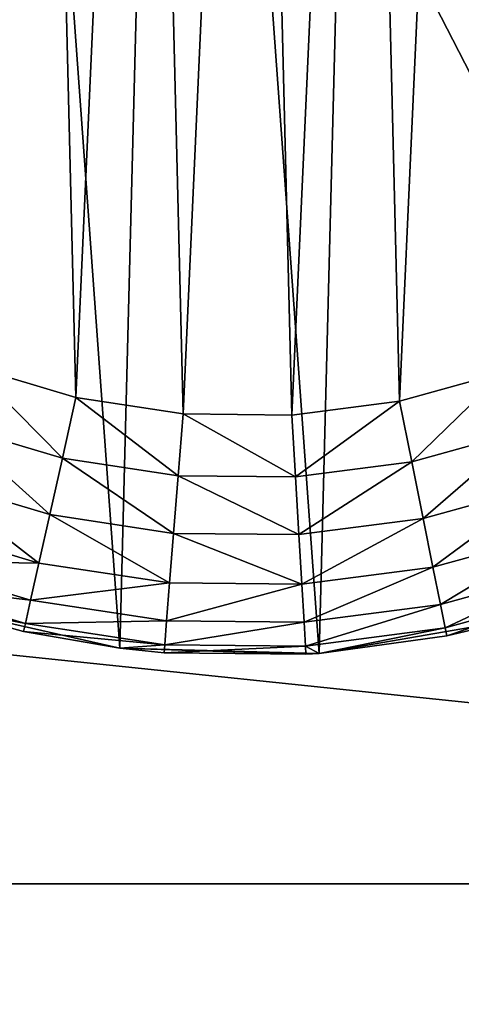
# Model space of a CAD drawing. Header units: millimetres. Extents: x -336 to 335, y 1 to 253.
# Tile 128 of 155: x 205 to 214, y 98 to 119. Entities that reach past the tile are written whole.
import ezdxf

# ---------------------------------------------------------------- set-up
doc = ezdxf.new("R2010")
doc.units = ezdxf.units.MM
doc.header["$LTSCALE"] = 25.4
doc.layers.get('0').update_dxf_attribs({"true_color": 0xff5454})

# ---------------------------------------------------------------- blocks, each defined once
blk = doc.blocks.new('COBA-ANTIQUE-III-9043.STL')
at = {"color": 39, "true_color": 0x42361f}
mesh = blk.add_polyface(dxfattribs=at)
corners = [(144.7189788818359, 252.7147064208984, 161.6610107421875), (274.2147827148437, 1.257283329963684, 161.6610107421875), (83.73816680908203, 62.23809051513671, 161.6610107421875), (335.1955871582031, 191.733901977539, 161.6610107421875)]
mesh.append_faces([[corners[k] for k in face] for face in [(0, 1, 2), (1, 0, 3)]], dxfattribs={"vtx0": -1, "color": 39})
mesh = blk.add_polyface(dxfattribs=at)
corners = [(274.2147827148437, 1.257283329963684, 167.0610046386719), (144.7189788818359, 252.7147064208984, 167.0610046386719), (83.73816680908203, 62.23809051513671, 167.0610046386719), (335.1955871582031, 191.733901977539, 167.0610046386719)]
mesh.append_faces([[corners[k] for k in face] for face in [(0, 1, 2), (1, 0, 3)]], dxfattribs={"vtx0": -1, "color": 39})
at = {"color": 250, "true_color": 0x262626}
mesh = blk.add_polyface(dxfattribs=at)
corners = [(214.2661437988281, 131.3697204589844, 151.6610107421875), (293.6553649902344, 172.1854858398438, 151.2111053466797), (123.731216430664, 84.48975372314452, 150.8110046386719)]
mesh.append_faces([[corners[k] for k in face] for face in [(0, 1, 2)]], dxfattribs={"color": 250})
mesh = blk.add_polyface(dxfattribs=at)
corners = [(293.6553649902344, 172.1854858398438, 151.2111053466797), (293.8544311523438, 172.0999908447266, 150.8110046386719), (123.731216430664, 84.48975372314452, 150.8110046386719)]
mesh.append_faces([[corners[k] for k in face] for face in [(0, 1, 2)]], dxfattribs={"color": 250})
mesh = blk.add_polyface(dxfattribs=at)
corners = [(123.731216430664, 84.48975372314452, 150.8110046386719), (294.240966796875, 171.8987731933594, 150.3789520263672), (123.670539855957, 84.0582504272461, 150.3789520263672), (293.8544311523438, 172.0999908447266, 150.8110046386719)]
mesh.append_faces([[corners[k] for k in face] for face in [(0, 1, 2), (1, 0, 3)]], dxfattribs={"vtx0": -1, "color": 250})
mesh = blk.add_polyface(dxfattribs=at)
corners = [(294.240966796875, 171.8987731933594, 150.3789520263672), (123.8842010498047, 83.87020874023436, 150.1895599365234), (123.670539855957, 84.0582504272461, 150.3789520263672), (294.2699584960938, 171.6156311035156, 150.1895599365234)]
mesh.append_faces([[corners[k] for k in face] for face in [(0, 1, 2), (1, 0, 3)]], dxfattribs={"vtx0": -1, "color": 250})
mesh = blk.add_polyface(dxfattribs=at)
corners = [(294.2699584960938, 171.6156311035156, 150.1895599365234), (123.9947280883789, 83.75549316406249, 150.1112670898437), (123.8842010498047, 83.87020874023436, 150.1895599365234)]
mesh.append_faces([[corners[k] for k in face] for face in [(0, 1, 2)]], dxfattribs={"color": 250})
mesh = blk.add_polyface(dxfattribs=at)
corners = [(294.2699584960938, 171.6156311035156, 150.1895599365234), (124.3964614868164, 83.17634582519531, 149.9609985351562), (123.9947280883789, 83.75549316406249, 150.1112670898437)]
mesh.append_faces([[corners[k] for k in face] for face in [(0, 1, 2)]], dxfattribs={"color": 250})
mesh = blk.add_polyface(dxfattribs=at)
corners = [(294.2991333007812, 171.4590301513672, 150.1112670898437), (124.3964614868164, 83.17634582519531, 149.9609985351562), (294.2699584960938, 171.6156311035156, 150.1895599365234)]
mesh.append_faces([[corners[k] for k in face] for face in [(0, 1, 2)]], dxfattribs={"color": 250})
mesh = blk.add_polyface(dxfattribs=at)
corners = [(294.5372924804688, 170.795654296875, 149.9609985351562), (124.3964614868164, 83.17634582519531, 149.9609985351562), (294.2991333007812, 171.4590301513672, 150.1112670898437)]
mesh.append_faces([[corners[k] for k in face] for face in [(0, 1, 2)]], dxfattribs={"color": 250})
mesh = blk.add_polyface(dxfattribs=at)
corners = [(294.5372924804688, 170.795654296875, 149.9609985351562), (124.6346130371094, 82.51295471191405, 150.1112670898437), (124.3964614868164, 83.17634582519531, 149.9609985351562)]
mesh.append_faces([[corners[k] for k in face] for face in [(0, 1, 2)]], dxfattribs={"color": 250})
mesh = blk.add_polyface(dxfattribs=at)
corners = [(294.5372924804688, 170.795654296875, 149.9609985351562), (124.6638031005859, 82.35636138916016, 150.1895599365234), (124.6346130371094, 82.51295471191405, 150.1112670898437)]
mesh.append_faces([[corners[k] for k in face] for face in [(0, 1, 2)]], dxfattribs={"color": 250})
mesh = blk.add_polyface(dxfattribs=at)
corners = [(294.9390258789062, 170.2165069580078, 150.1112670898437), (124.6638031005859, 82.35636138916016, 150.1895599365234), (294.5372924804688, 170.795654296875, 149.9609985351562)]
mesh.append_faces([[corners[k] for k in face] for face in [(0, 1, 2)]], dxfattribs={"color": 250})
mesh = blk.add_polyface(dxfattribs=at)
corners = [(295.0495605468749, 170.1017913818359, 150.1895599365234), (124.6638031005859, 82.35636138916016, 150.1895599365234), (294.9390258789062, 170.2165069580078, 150.1112670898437)]
mesh.append_faces([[corners[k] for k in face] for face in [(0, 1, 2)]], dxfattribs={"color": 250})
mesh = blk.add_polyface(dxfattribs=at)
corners = [(295.0495605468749, 170.1017913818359, 150.1895599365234), (124.6927947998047, 82.07321166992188, 150.3789520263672), (124.6638031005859, 82.35636138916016, 150.1895599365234), (295.2632141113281, 169.9137420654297, 150.3789520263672)]
mesh.append_faces([[corners[k] for k in face] for face in [(0, 1, 2), (1, 0, 3)]], dxfattribs={"vtx0": -1, "color": 250})
mesh = blk.add_polyface(dxfattribs=at)
corners = [(295.2025451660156, 169.4822387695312, 150.8110046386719), (124.6927947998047, 82.07321166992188, 150.3789520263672), (295.2632141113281, 169.9137420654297, 150.3789520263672), (125.0793075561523, 81.87200164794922, 150.8110046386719)]
mesh.append_faces([[corners[k] for k in face] for face in [(0, 1, 2), (1, 0, 3)]], dxfattribs={"vtx0": -1, "color": 250})
mesh = blk.add_polyface(dxfattribs=at)
corners = [(125.2787094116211, 81.786376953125, 151.2120971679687), (125.0793075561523, 81.87200164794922, 150.8110046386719), (295.2025451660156, 169.4822387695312, 150.8110046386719)]
mesh.append_faces([[corners[k] for k in face] for face in [(0, 1, 2)]], dxfattribs={"color": 250})
mesh = blk.add_polyface(dxfattribs=at)
corners = [(204.6676025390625, 122.6022796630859, 151.6610107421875), (125.2787094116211, 81.786376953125, 151.2120971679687), (295.2025451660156, 169.4822387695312, 150.8110046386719)]
mesh.append_faces([[corners[k] for k in face] for face in [(0, 1, 2)]], dxfattribs={"color": 250})
mesh = blk.add_polyface(dxfattribs=at)
corners = [(250.4668731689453, 100.9860000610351, 198.0610046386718), (-249.5331268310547, 152.9859924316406, 198.0610046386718), (-249.5331268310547, 100.9860000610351, 198.0610046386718), (250.4668731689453, 152.9859924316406, 198.0610046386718)]
mesh.append_faces([[corners[k] for k in face] for face in [(0, 1, 2), (1, 0, 3)]], dxfattribs={"vtx0": -1, "color": 250})
mesh = blk.add_polyface(dxfattribs=at)
corners = [(250.4668731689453, 152.9859924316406, 167.0610046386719), (-249.5331268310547, 100.9860000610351, 167.0610046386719), (-249.5331268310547, 152.9859924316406, 167.0610046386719), (250.4668731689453, 100.9860000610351, 167.0610046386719)]
mesh.append_faces([[corners[k] for k in face] for face in [(0, 1, 2), (1, 0, 3)]], dxfattribs={"vtx0": -1, "color": 250})
mesh = blk.add_polyface(dxfattribs=at)
corners = [(188.3795776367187, 129.610610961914, 86.66100311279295), (188.9803619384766, 121.3410568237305, 86.66100311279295), (188.2727355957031, 125.4462432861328, 86.66100311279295), (189.2967987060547, 133.6741027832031, 86.66100311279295), (190.4752807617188, 117.4528045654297, 86.66100311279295), (190.9891510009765, 137.4805755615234, 86.66100311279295), (192.7000274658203, 113.930908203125, 86.66100311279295), (193.3915863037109, 140.8837432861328, 86.66100311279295), (195.5691223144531, 110.9107055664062, 86.66100311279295), (196.4117889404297, 143.7528381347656, 86.66100311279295), (198.9723052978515, 108.5082702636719, 86.66100311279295), (199.9336853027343, 145.9776000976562, 86.66100311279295), (202.7787780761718, 106.8159255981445, 86.66100311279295), (203.8219451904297, 147.4725036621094, 86.66100311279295), (206.8422698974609, 105.8987045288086, 86.66100311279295), (207.9271240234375, 148.1801452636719, 86.66100311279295), (211.0066223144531, 105.7918548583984, 86.66100311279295), (212.0914764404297, 148.0732879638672, 86.66100311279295), (215.11181640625, 106.4994812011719, 86.66100311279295), (216.1549835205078, 147.1560668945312, 86.66100311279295), (219.0000610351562, 107.9944000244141, 86.66100311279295), (219.9614562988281, 145.4637145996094, 86.66100311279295), (222.52197265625, 110.2191543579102, 86.66100311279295), (223.3646240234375, 143.0612945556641, 86.66100311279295), (225.5421600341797, 113.0882415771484, 86.66100311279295), (226.2337188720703, 140.0410919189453, 86.66100311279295), (227.944595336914, 116.4914169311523, 86.66100311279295), (228.4584808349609, 136.5191955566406, 86.66100311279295), (229.6369476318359, 120.2978973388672, 86.66100311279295), (229.953384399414, 132.6309356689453, 86.66100311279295), (230.5541687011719, 124.3613891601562, 86.66100311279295), (230.6610260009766, 128.5257415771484, 86.66100311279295)]
mesh.append_faces([[corners[k] for k in face] for face in [(0, 1, 2), (30, 29, 31)]], dxfattribs={"vtx0": -1, "color": 250})
mesh.append_faces([[corners[k] for k in face] for face in [(1, 3, 4), (4, 5, 6), (6, 7, 8), (8, 9, 10), (10, 11, 12), (12, 13, 14), (14, 15, 16), (16, 17, 18), (18, 19, 20), (20, 21, 22), (22, 23, 24), (24, 25, 26), (26, 27, 28), (28, 29, 30)]], dxfattribs={"vtx0": -1, "vtx1": -1, "color": 250})
mesh.append_faces([[corners[k] for k in face] for face in [(1, 0, 3), (4, 3, 5), (6, 5, 7), (8, 7, 9), (10, 9, 11), (12, 11, 13), (14, 13, 15), (16, 15, 17), (18, 17, 19), (20, 19, 21), (22, 21, 23), (24, 23, 25), (26, 25, 27), (28, 27, 29)]], dxfattribs={"vtx0": -1, "vtx2": -1, "color": 250})
mesh = blk.add_polyface(dxfattribs=at)
corners = [(193.2891387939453, 125.4552612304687, 151.6609954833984), (193.4939117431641, 129.9737548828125, 151.6609954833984), (193.2335357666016, 127.7216644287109, 151.6609954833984), (193.6596069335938, 123.2186508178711, 151.6609954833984), (194.0651702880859, 132.1676788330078, 151.6609954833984), (194.3377532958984, 121.0553665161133, 151.6609954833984), (194.9362030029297, 134.260757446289, 151.6609954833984), (195.3103790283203, 119.0075225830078, 151.6609954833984), (196.0900726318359, 136.2122344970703, 151.6609954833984), (196.5585327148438, 117.1149597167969, 151.6609954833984), (197.5042877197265, 137.9841461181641, 151.6609954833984), (198.0579528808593, 115.4145355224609, 151.6609954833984), (199.1513671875, 139.5419769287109, 151.6609954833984), (199.7794189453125, 113.9393310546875, 151.6609954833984), (200.9992065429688, 140.8554229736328, 151.6609954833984), (201.6894378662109, 112.7180633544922, 151.6609954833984), (203.0118560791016, 141.89892578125, 151.6609954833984), (203.7508392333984, 111.7745056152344, 151.6609954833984), (205.150161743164, 142.6521453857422, 151.6609954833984), (205.9234924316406, 111.1270294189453, 151.6609954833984), (207.3724822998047, 143.1004638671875, 151.6609954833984), (208.1651153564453, 110.7882232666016, 151.6609954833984), (209.6355590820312, 143.2351226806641, 151.6609954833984), (210.4320831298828, 110.7646865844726, 151.6609954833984), (211.8953552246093, 143.0535125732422, 151.6609954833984), (212.6802673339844, 111.056884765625, 151.6609954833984), (214.1078948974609, 142.5591583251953, 151.6609954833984), (214.8658905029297, 111.6591186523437, 151.6609954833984), (216.2300872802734, 141.7617034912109, 151.6609954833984), (216.9464416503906, 112.5596771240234, 151.6609954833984), (218.2206573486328, 140.6766510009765, 151.6609954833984), (218.8814086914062, 113.7410278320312, 151.6609954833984), (220.0408325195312, 139.3251190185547, 151.6609954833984), (220.6331329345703, 115.18017578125, 151.6609954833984), (221.6551971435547, 137.7334289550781, 151.6609954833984), (222.1675109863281, 116.8491134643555, 151.6609954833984), (223.0323333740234, 135.9325408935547, 151.6609954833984), (223.4546966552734, 118.7153472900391, 151.6609954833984), (224.1454467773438, 133.9575347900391, 151.6609954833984), (224.4696197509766, 120.7425689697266, 151.6609954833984), (224.9728393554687, 131.8468322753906, 151.6609954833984), (225.1925201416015, 122.8913040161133, 151.6609954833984), (225.4984283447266, 129.6415100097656, 151.6609954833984), (225.6093597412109, 125.119743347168, 151.6609954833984), (225.7119903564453, 127.3845062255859, 151.6609954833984)]
mesh.append_faces([[corners[k] for k in face] for face in [(0, 1, 2), (42, 43, 44)]], dxfattribs={"vtx0": -1, "color": 250})
mesh.append_faces([[corners[k] for k in face] for face in [(1, 3, 4), (4, 5, 6), (6, 7, 8), (8, 9, 10), (10, 11, 12), (12, 13, 14), (14, 15, 16), (16, 17, 18), (18, 19, 20), (20, 21, 22), (22, 23, 24), (24, 25, 26), (26, 27, 28), (28, 29, 30), (30, 31, 32), (32, 33, 34), (34, 35, 36), (36, 37, 38), (38, 39, 40), (40, 41, 42)]], dxfattribs={"vtx0": -1, "vtx1": -1, "color": 250})
mesh.append_faces([[corners[k] for k in face] for face in [(1, 0, 3), (4, 3, 5), (6, 5, 7), (8, 7, 9), (10, 9, 11), (12, 11, 13), (14, 13, 15), (16, 15, 17), (18, 17, 19), (20, 19, 21), (22, 21, 23), (24, 23, 25), (26, 25, 27), (28, 27, 29), (30, 29, 31), (32, 31, 33), (34, 33, 35), (36, 35, 37), (38, 37, 39), (40, 39, 41), (42, 41, 43)]], dxfattribs={"vtx0": -1, "vtx2": -1, "color": 250})
mesh = blk.add_polyface(dxfattribs=at)
corners = [(214.2661437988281, 131.3697204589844, 151.6610107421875), (123.731216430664, 84.48975372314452, 150.8110046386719), (203.1109619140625, 125.625, 151.6610107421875)]
mesh.append_faces([[corners[k] for k in face] for face in [(0, 1, 2)]], dxfattribs={"color": 250})
mesh = blk.add_polyface(dxfattribs=at)
corners = [(205.6413116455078, 109.8640670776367, 151.4906311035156), (203.7508392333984, 111.7745056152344, 151.6609954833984), (203.2956390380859, 110.563117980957, 151.4906311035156), (205.9234924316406, 111.1270294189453, 151.6609954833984)]
mesh.append_faces([[corners[k] for k in face] for face in [(0, 1, 2), (1, 0, 3)]], dxfattribs={"vtx0": -1, "color": 250})
mesh = blk.add_polyface(dxfattribs=at)
corners = [(212.9361724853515, 109.788345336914, 151.4906311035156), (214.8658905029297, 111.6591186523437, 151.6609954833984), (212.6802673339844, 111.056884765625, 151.6609954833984), (215.2958526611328, 110.4385452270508, 151.4906311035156)]
mesh.append_faces([[corners[k] for k in face] for face in [(0, 1, 2), (1, 0, 3)]], dxfattribs={"vtx0": -1, "color": 250})
mesh = blk.add_polyface(dxfattribs=at)
corners = [(208.0614624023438, 109.4982833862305, 151.4906311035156), (205.9234924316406, 111.1270294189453, 151.6609954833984), (205.6413116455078, 109.8640670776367, 151.4906311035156), (208.1651153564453, 110.7882232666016, 151.6609954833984)]
mesh.append_faces([[corners[k] for k in face] for face in [(0, 1, 2), (1, 0, 3)]], dxfattribs={"vtx0": -1, "color": 250})
mesh = blk.add_polyface(dxfattribs=at)
corners = [(210.5089569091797, 109.4728775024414, 151.4906311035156), (212.6802673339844, 111.056884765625, 151.6609954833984), (210.4320831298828, 110.7646865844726, 151.6609954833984), (212.9361724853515, 109.788345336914, 151.4906311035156)]
mesh.append_faces([[corners[k] for k in face] for face in [(0, 1, 2), (1, 0, 3)]], dxfattribs={"vtx0": -1, "color": 250})
mesh = blk.add_polyface(dxfattribs=at)
corners = [(210.5089569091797, 109.4728775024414, 151.4906311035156), (208.1651153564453, 110.7882232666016, 151.6609954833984), (208.0614624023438, 109.4982833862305, 151.4906311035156), (210.4320831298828, 110.7646865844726, 151.6609954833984)]
mesh.append_faces([[corners[k] for k in face] for face in [(0, 1, 2), (1, 0, 3)]], dxfattribs={"vtx0": -1, "color": 250})
mesh = blk.add_polyface(dxfattribs=at)
corners = [(205.3783569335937, 108.6871871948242, 150.9911346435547), (203.2956390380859, 110.563117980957, 151.4906311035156), (202.8714447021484, 109.4342803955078, 150.9911346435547), (205.6413116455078, 109.8640670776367, 151.4906311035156)]
mesh.append_faces([[corners[k] for k in face] for face in [(0, 1, 2), (1, 0, 3)]], dxfattribs={"vtx0": -1, "color": 250})
mesh = blk.add_polyface(dxfattribs=at)
corners = [(213.1746368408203, 108.6062469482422, 150.9911346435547), (215.2958526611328, 110.4385452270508, 151.4906311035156), (212.9361724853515, 109.788345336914, 151.4906311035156), (215.6965179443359, 109.301139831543, 150.9911346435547)]
mesh.append_faces([[corners[k] for k in face] for face in [(0, 1, 2), (1, 0, 3)]], dxfattribs={"vtx0": -1, "color": 250})
mesh = blk.add_polyface(dxfattribs=at)
corners = [(207.9648590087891, 108.296257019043, 150.9911346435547), (205.6413116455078, 109.8640670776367, 151.4906311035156), (205.3783569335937, 108.6871871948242, 150.9911346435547), (208.0614624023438, 109.4982833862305, 151.4906311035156)]
mesh.append_faces([[corners[k] for k in face] for face in [(0, 1, 2), (1, 0, 3)]], dxfattribs={"vtx0": -1, "color": 250})
mesh = blk.add_polyface(dxfattribs=at)
corners = [(210.5805816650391, 108.2691040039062, 150.9911346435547), (212.9361724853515, 109.788345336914, 151.4906311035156), (210.5089569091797, 109.4728775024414, 151.4906311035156), (213.1746368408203, 108.6062469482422, 150.9911346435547)]
mesh.append_faces([[corners[k] for k in face] for face in [(0, 1, 2), (1, 0, 3)]], dxfattribs={"vtx0": -1, "color": 250})
mesh = blk.add_polyface(dxfattribs=at)
corners = [(210.5805816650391, 108.2691040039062, 150.9911346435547), (208.0614624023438, 109.4982833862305, 151.4906311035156), (207.9648590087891, 108.296257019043, 150.9911346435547), (210.5089569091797, 109.4728775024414, 151.4906311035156)]
mesh.append_faces([[corners[k] for k in face] for face in [(0, 1, 2), (1, 0, 3)]], dxfattribs={"vtx0": -1, "color": 250})
mesh = blk.add_polyface(dxfattribs=at)
corners = [(205.1525573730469, 107.6765670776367, 150.196533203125), (202.8714447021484, 109.4342803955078, 150.9911346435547), (202.5071868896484, 108.4649276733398, 150.196533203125), (205.3783569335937, 108.6871871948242, 150.9911346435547)]
mesh.append_faces([[corners[k] for k in face] for face in [(0, 1, 2), (1, 0, 3)]], dxfattribs={"vtx0": -1, "color": 250})
mesh = blk.add_polyface(dxfattribs=at)
corners = [(213.379409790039, 107.5911636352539, 150.196533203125), (215.6965179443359, 109.301139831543, 150.9911346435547), (213.1746368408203, 108.6062469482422, 150.9911346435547), (216.0405578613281, 108.3244323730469, 150.196533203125)]
mesh.append_faces([[corners[k] for k in face] for face in [(0, 1, 2), (1, 0, 3)]], dxfattribs={"vtx0": -1, "color": 250})
mesh = blk.add_polyface(dxfattribs=at)
corners = [(207.8818969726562, 107.2640533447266, 150.196533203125), (205.3783569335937, 108.6871871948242, 150.9911346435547), (205.1525573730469, 107.6765670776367, 150.196533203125), (207.9648590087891, 108.296257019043, 150.9911346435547)]
mesh.append_faces([[corners[k] for k in face] for face in [(0, 1, 2), (1, 0, 3)]], dxfattribs={"vtx0": -1, "color": 250})
mesh = blk.add_polyface(dxfattribs=at)
corners = [(205.1525573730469, 107.6765670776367, 150.196533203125), (202.2276916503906, 107.7211151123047, 149.1610107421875), (204.9792938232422, 106.9010925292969, 149.1610107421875), (202.5071868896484, 108.4649276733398, 150.196533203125)]
mesh.append_faces([[corners[k] for k in face] for face in [(0, 1, 2), (1, 0, 3)]], dxfattribs={"vtx0": -1, "color": 250})
mesh = blk.add_polyface(dxfattribs=at)
corners = [(210.64208984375, 107.2353973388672, 150.196533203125), (213.1746368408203, 108.6062469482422, 150.9911346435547), (210.5805816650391, 108.2691040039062, 150.9911346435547), (213.379409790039, 107.5911636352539, 150.196533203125)]
mesh.append_faces([[corners[k] for k in face] for face in [(0, 1, 2), (1, 0, 3)]], dxfattribs={"vtx0": -1, "color": 250})
mesh = blk.add_polyface(dxfattribs=at)
corners = [(210.64208984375, 107.2353973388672, 150.196533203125), (207.9648590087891, 108.296257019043, 150.9911346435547), (207.8818969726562, 107.2640533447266, 150.196533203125), (210.5805816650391, 108.2691040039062, 150.9911346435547)]
mesh.append_faces([[corners[k] for k in face] for face in [(0, 1, 2), (1, 0, 3)]], dxfattribs={"vtx0": -1, "color": 250})
mesh = blk.add_polyface(dxfattribs=at)
corners = [(216.0405578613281, 108.3244323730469, 150.196533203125), (213.5365295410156, 106.8122634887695, 149.1610107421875), (216.3045654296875, 107.5749816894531, 149.1610107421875), (213.379409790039, 107.5911636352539, 150.196533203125)]
mesh.append_faces([[corners[k] for k in face] for face in [(0, 1, 2), (1, 0, 3)]], dxfattribs={"vtx0": -1, "color": 250})
mesh = blk.add_polyface(dxfattribs=at)
corners = [(204.9792938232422, 106.9010925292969, 149.1610107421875), (202.0519866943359, 107.253532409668, 147.9550933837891), (204.8703765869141, 106.4136123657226, 147.9550933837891), (202.2276916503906, 107.7211151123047, 149.1610107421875)]
mesh.append_faces([[corners[k] for k in face] for face in [(0, 1, 2), (1, 0, 3)]], dxfattribs={"vtx0": -1, "color": 250})
mesh = blk.add_polyface(dxfattribs=at)
corners = [(207.8818969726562, 107.2640533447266, 150.196533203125), (204.9792938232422, 106.9010925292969, 149.1610107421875), (207.8182373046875, 106.4720077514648, 149.1610107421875), (205.1525573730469, 107.6765670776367, 150.196533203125)]
mesh.append_faces([[corners[k] for k in face] for face in [(0, 1, 2), (1, 0, 3)]], dxfattribs={"vtx0": -1, "color": 250})
mesh = blk.add_polyface(dxfattribs=at)
corners = [(213.379409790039, 107.5911636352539, 150.196533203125), (210.6892852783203, 106.4422073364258, 149.1610107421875), (213.5365295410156, 106.8122634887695, 149.1610107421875), (210.64208984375, 107.2353973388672, 150.196533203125)]
mesh.append_faces([[corners[k] for k in face] for face in [(0, 1, 2), (1, 0, 3)]], dxfattribs={"vtx0": -1, "color": 250})
mesh = blk.add_polyface(dxfattribs=at)
corners = [(216.3045654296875, 107.5749816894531, 149.1610107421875), (213.6352996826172, 106.322624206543, 147.9550933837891), (216.4705200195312, 107.1038513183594, 147.9550933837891), (213.5365295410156, 106.8122634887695, 149.1610107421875)]
mesh.append_faces([[corners[k] for k in face] for face in [(0, 1, 2), (1, 0, 3)]], dxfattribs={"vtx0": -1, "color": 250})
mesh = blk.add_polyface(dxfattribs=at)
corners = [(202.0519866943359, 107.253532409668, 147.9550933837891), (202.7787780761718, 106.8159255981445, 146.6609954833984), (204.8703765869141, 106.4136123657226, 147.9550933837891)]
mesh.append_faces([[corners[k] for k in face] for face in [(0, 1, 2)]], dxfattribs={"color": 250})
mesh = blk.add_polyface(dxfattribs=at)
corners = [(210.64208984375, 107.2353973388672, 150.196533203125), (207.8182373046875, 106.4720077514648, 149.1610107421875), (210.6892852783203, 106.4422073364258, 149.1610107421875), (207.8818969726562, 107.2640533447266, 150.196533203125)]
mesh.append_faces([[corners[k] for k in face] for face in [(0, 1, 2), (1, 0, 3)]], dxfattribs={"vtx0": -1, "color": 250})
mesh = blk.add_polyface(dxfattribs=at)
corners = [(213.6352996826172, 106.322624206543, 147.9550933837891), (213.6689910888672, 106.1556167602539, 146.6609954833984), (216.4705200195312, 107.1038513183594, 147.9550933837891)]
mesh.append_faces([[corners[k] for k in face] for face in [(0, 1, 2)]], dxfattribs={"color": 250})
mesh = blk.add_polyface(dxfattribs=at)
corners = [(216.4705200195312, 107.1038513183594, 147.9550933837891), (213.6689910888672, 106.1556167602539, 146.6609954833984), (215.11181640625, 106.4994812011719, 146.6609954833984)]
mesh.append_faces([[corners[k] for k in face] for face in [(0, 1, 2)]], dxfattribs={"color": 250})
mesh = blk.add_polyface(dxfattribs=at)
corners = [(204.8332214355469, 106.2473449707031, 146.6609954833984), (202.7787780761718, 106.8159255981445, 86.66100311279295), (206.8422698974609, 105.8987045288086, 86.66100311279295)]
mesh.append_faces([[corners[k] for k in face] for face in [(0, 1, 2)]], dxfattribs={"color": 250})
mesh = blk.add_polyface(dxfattribs=at)
corners = [(202.7787780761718, 106.8159255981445, 146.6609954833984), (202.7787780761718, 106.8159255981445, 86.66100311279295), (204.8332214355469, 106.2473449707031, 146.6609954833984)]
mesh.append_faces([[corners[k] for k in face] for face in [(0, 1, 2)]], dxfattribs={"color": 250})
mesh = blk.add_polyface(dxfattribs=at)
corners = [(204.8703765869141, 106.4136123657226, 147.9550933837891), (202.7787780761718, 106.8159255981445, 146.6609954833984), (204.8332214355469, 106.2473449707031, 146.6609954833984)]
mesh.append_faces([[corners[k] for k in face] for face in [(0, 1, 2)]], dxfattribs={"color": 250})
mesh = blk.add_polyface(dxfattribs=at)
corners = [(207.8182373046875, 106.4720077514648, 149.1610107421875), (204.8703765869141, 106.4136123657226, 147.9550933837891), (207.7782287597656, 105.9741134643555, 147.9550933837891), (204.9792938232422, 106.9010925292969, 149.1610107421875)]
mesh.append_faces([[corners[k] for k in face] for face in [(0, 1, 2), (1, 0, 3)]], dxfattribs={"vtx0": -1, "color": 250})
mesh = blk.add_polyface(dxfattribs=at)
corners = [(213.5365295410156, 106.8122634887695, 149.1610107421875), (210.7189483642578, 105.9435882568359, 147.9550933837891), (213.6352996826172, 106.322624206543, 147.9550933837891), (210.6892852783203, 106.4422073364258, 149.1610107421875)]
mesh.append_faces([[corners[k] for k in face] for face in [(0, 1, 2), (1, 0, 3)]], dxfattribs={"vtx0": -1, "color": 250})
mesh = blk.add_polyface(dxfattribs=at)
corners = [(204.8703765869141, 106.4136123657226, 147.9550933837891), (204.8332214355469, 106.2473449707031, 146.6609954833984), (207.7782287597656, 105.9741134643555, 147.9550933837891)]
mesh.append_faces([[corners[k] for k in face] for face in [(0, 1, 2)]], dxfattribs={"color": 250})
mesh = blk.add_polyface(dxfattribs=at)
corners = [(210.6892852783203, 106.4422073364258, 149.1610107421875), (207.7782287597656, 105.9741134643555, 147.9550933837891), (210.7189483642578, 105.9435882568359, 147.9550933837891), (207.8182373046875, 106.4720077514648, 149.1610107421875)]
mesh.append_faces([[corners[k] for k in face] for face in [(0, 1, 2), (1, 0, 3)]], dxfattribs={"vtx0": -1, "color": 250})
mesh = blk.add_polyface(dxfattribs=at)
corners = [(213.6689910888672, 106.1556167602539, 146.6609954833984), (211.0066223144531, 105.7918548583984, 86.66100311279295), (215.11181640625, 106.4994812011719, 86.66100311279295)]
mesh.append_faces([[corners[k] for k in face] for face in [(0, 1, 2)]], dxfattribs={"color": 250})
mesh = blk.add_polyface(dxfattribs=at)
corners = [(213.6689910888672, 106.1556167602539, 146.6609954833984), (215.11181640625, 106.4994812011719, 86.66100311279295), (215.11181640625, 106.4994812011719, 146.6609954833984)]
mesh.append_faces([[corners[k] for k in face] for face in [(0, 1, 2)]], dxfattribs={"color": 250})
mesh = blk.add_polyface(dxfattribs=at)
corners = [(204.8332214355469, 106.2473449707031, 146.6609954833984), (206.8422698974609, 105.8987045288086, 86.66100311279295), (206.8422698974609, 105.8987045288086, 146.6609954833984)]
mesh.append_faces([[corners[k] for k in face] for face in [(0, 1, 2)]], dxfattribs={"color": 250})
mesh = blk.add_polyface(dxfattribs=at)
corners = [(207.7782287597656, 105.9741134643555, 147.9550933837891), (204.8332214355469, 106.2473449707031, 146.6609954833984), (206.8422698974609, 105.8987045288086, 146.6609954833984)]
mesh.append_faces([[corners[k] for k in face] for face in [(0, 1, 2)]], dxfattribs={"color": 250})
mesh = blk.add_polyface(dxfattribs=at)
corners = [(210.7189483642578, 105.9435882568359, 147.9550933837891), (211.0066223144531, 105.7918548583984, 146.6609954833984), (213.6352996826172, 106.322624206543, 147.9550933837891)]
mesh.append_faces([[corners[k] for k in face] for face in [(0, 1, 2)]], dxfattribs={"color": 250})
mesh = blk.add_polyface(dxfattribs=at)
corners = [(213.6352996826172, 106.322624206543, 147.9550933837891), (211.0066223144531, 105.7918548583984, 146.6609954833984), (213.6689910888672, 106.1556167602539, 146.6609954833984)]
mesh.append_faces([[corners[k] for k in face] for face in [(0, 1, 2)]], dxfattribs={"color": 250})
mesh = blk.add_polyface(dxfattribs=at)
corners = [(211.0066223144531, 105.7918548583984, 146.6609954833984), (211.0066223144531, 105.7918548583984, 86.66100311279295), (213.6689910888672, 106.1556167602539, 146.6609954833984)]
mesh.append_faces([[corners[k] for k in face] for face in [(0, 1, 2)]], dxfattribs={"color": 250})
mesh = blk.add_polyface(dxfattribs=at)
corners = [(207.7782287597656, 105.9741134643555, 147.9550933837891), (206.8422698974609, 105.8987045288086, 146.6609954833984), (207.7645874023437, 105.8042907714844, 146.6609954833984)]
mesh.append_faces([[corners[k] for k in face] for face in [(0, 1, 2)]], dxfattribs={"color": 250})
mesh = blk.add_polyface(dxfattribs=at)
corners = [(206.8422698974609, 105.8987045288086, 146.6609954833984), (206.8422698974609, 105.8987045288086, 86.66100311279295), (207.7645874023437, 105.8042907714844, 146.6609954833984)]
mesh.append_faces([[corners[k] for k in face] for face in [(0, 1, 2)]], dxfattribs={"color": 250})
mesh = blk.add_polyface(dxfattribs=at)
corners = [(211.0066223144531, 105.7918548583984, 146.6609954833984), (206.8422698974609, 105.8987045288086, 86.66100311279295), (211.0066223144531, 105.7918548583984, 86.66100311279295)]
mesh.append_faces([[corners[k] for k in face] for face in [(0, 1, 2)]], dxfattribs={"color": 250})
mesh = blk.add_polyface(dxfattribs=at)
corners = [(210.7290802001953, 105.7735137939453, 146.6609954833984), (206.8422698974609, 105.8987045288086, 86.66100311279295), (211.0066223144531, 105.7918548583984, 146.6609954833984)]
mesh.append_faces([[corners[k] for k in face] for face in [(0, 1, 2)]], dxfattribs={"color": 250})
mesh = blk.add_polyface(dxfattribs=at)
corners = [(207.7645874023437, 105.8042907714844, 146.6609954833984), (206.8422698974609, 105.8987045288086, 86.66100311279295), (210.7290802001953, 105.7735137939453, 146.6609954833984)]
mesh.append_faces([[corners[k] for k in face] for face in [(0, 1, 2)]], dxfattribs={"color": 250})
mesh = blk.add_polyface(dxfattribs=at)
corners = [(210.7189483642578, 105.9435882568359, 147.9550933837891), (207.7645874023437, 105.8042907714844, 146.6609954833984), (210.7290802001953, 105.7735137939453, 146.6609954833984), (207.7782287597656, 105.9741134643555, 147.9550933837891)]
mesh.append_faces([[corners[k] for k in face] for face in [(0, 1, 2), (1, 0, 3)]], dxfattribs={"vtx0": -1, "color": 250})
mesh = blk.add_polyface(dxfattribs=at)
corners = [(210.7189483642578, 105.9435882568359, 147.9550933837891), (210.7290802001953, 105.7735137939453, 146.6609954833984), (211.0066223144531, 105.7918548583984, 146.6609954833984)]
mesh.append_faces([[corners[k] for k in face] for face in [(0, 1, 2)]], dxfattribs={"color": 250})
mesh = blk.add_polyface(dxfattribs=at)
corners = [(250.4668731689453, 100.9860000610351, 198.0610046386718), (-249.5331268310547, 100.9860000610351, 167.0610046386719), (250.4668731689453, 100.9860000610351, 167.0610046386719), (-249.5331268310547, 100.9860000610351, 198.0610046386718)]
mesh.append_faces([[corners[k] for k in face] for face in [(0, 1, 2), (1, 0, 3)]], dxfattribs={"vtx0": -1, "color": 250})

msp = doc.modelspace()

# ---------------------------------------------------------------- block references
at = {"color": 0}
msp.add_blockref('COBA-ANTIQUE-III-9043.STL', (0, 0), dxfattribs=at)

doc.saveas('drawing.dxf')
